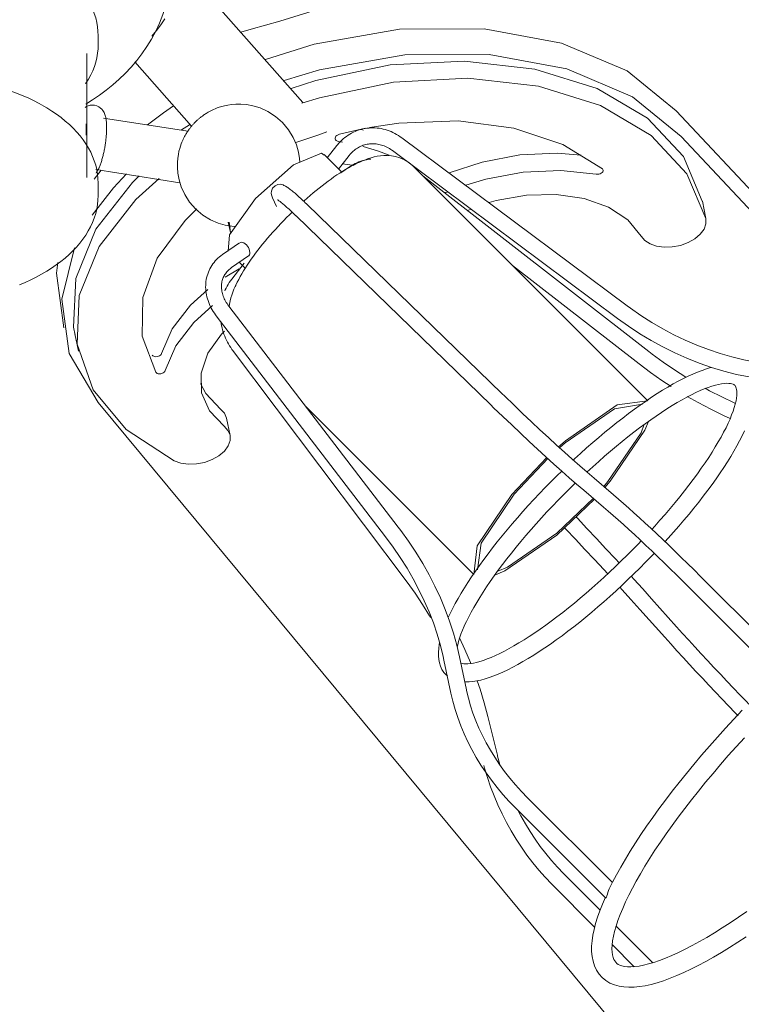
# Model space of a CAD drawing. Header units: millimetres. Extents: x 5734 to 11786, y -2931 to 7544.
# Tile 4 of 41: x 8189 to 8316, y -2797 to -2623. Entities that reach past the tile are written whole.
import ezdxf

# ---------------------------------------------------------------- set-up
doc = ezdxf.new("R2010")
doc.units = ezdxf.units.MM
doc.layers.add('E-LITE-EQPM', color=7, linetype='Continuous', lineweight=20)

# ---------------------------------------------------------------- blocks, each defined once
blk = doc.blocks.new('33710-13 - 33710-13 ALOHA Brown ceiling fan with light-522279-00 Isometrico PDF')
at = {"layer": 'E-LITE-EQPM', "color": 251, "lineweight": 9, "true_color": 0x636466}
for p, q in [((2444.43, -2612.77), (2466.18, -2637.41)), ((2430.01, -2627.14), (2430.01, -2625.61)), ((2428.01, -2650.65), (2428.01, -2628.77)), ((2436.47, -2630.22), (2446.49, -2641.58)), ((2532.08, -2638.84), (2742.97, -2863.96)), ((2445.84, -2642.45), (2430.95, -2640.15)), ((2427.88, -2643.16), (2427.91, -2641.14)), ((2446.17, -2641.31), (2444.72, -2642.23)), ((2472.63, -2643.01), (2477.2, -2641.94)), ((2476.46, -2642.17), (2476.88, -2642.28)), ((2523.43, -2673.27), (2483.67, -2643.64)), ((2743.9, -2868.51), (2533.01, -2643.4)), ((2472.16, -2645), (2470.47, -2647.14)), ((2472.48, -2644.28), (2473.19, -2644.38)), ((2481.99, -2645.89), (2521.76, -2675.52)), ((2472.99, -2649.66), (2469.93, -2646.6)), ((2472.47, -2649.14), (2474.36, -2646.73)), ((2429.3, -2650.94), (2430.56, -2649.32)), ((2429.62, -2649.25), (2444.45, -2651.55)), ((2474.39, -2648.77), (2472.89, -2649.81)), ((2527.08, -2690.09), (2485.58, -2648.59)), ((2527.28, -2681.35), (2487.34, -2650.35)), ((2430.01, -2653.83), (2430.01, -2651.63)), ((2460.79, -2654.2), (2461.53, -2655.76)), ((2491.68, -2653.2), (2491.21, -2653.27)), ((2501.3, -2688.77), (2466.92, -2655.42)), ((2495.88, -2656.2), (2495.27, -2656.47)), ((2536.71, -2654.82), (2536.72, -2654.84)), ((2537.34, -2657.88), (2536.72, -2654.84)), ((2464.97, -2657.43), (2499.35, -2690.78)), ((2452.99, -2658.52), (2453.36, -2660.34)), ((2453.35, -2659.38), (2453.06, -2658.54)), ((2453.13, -2658.52), (2453.37, -2660.34)), ((2453.21, -2660.78), (2452.97, -2663.62)), ((2454.97, -2662.18), (2451.97, -2664.25)), ((2454.92, -2662.22), (2454.97, -2662.18)), ((2453.57, -2666.55), (2456.57, -2664.48)), ((2456.72, -2664.29), (2456.62, -2664.44)), ((2452.43, -2668.22), (2454.91, -2666.77)), ((2455.81, -2665.78), (2453.6, -2668.59)), ((2454.92, -2665.61), (2455.98, -2666.67)), ((2503.17, -2666.18), (2525.56, -2683.56)), ((2482.99, -2712.36), (2453.08, -2673.34)), ((2450.86, -2675.04), (2480.77, -2714.06)), ((2425.89, -2678.26), (2426.51, -2681.3)), ((2453.75, -2681.14), (2484.59, -2722.11)), ((2430.02, -2690.34), (2623.47, -2923.39)), ((2466.53, -2690.89), (2496.39, -2720.75)), ((2453.3, -2696.18), (2452.68, -2693.14)), ((2525.9, -2695.69), (2526.46, -2694.16)), ((2526.58, -2695.22), (2527.2, -2693.69)), ((2521.05, -2706.69), (2517.59, -2703.74)), ((2515.77, -2705.87), (2519.24, -2708.82)), ((2497.63, -2715.21), (2496.99, -2719.9)), ((2496.95, -2715.68), (2496.39, -2720.74)), ((2551.93, -2736.6), (2536.52, -2721.19)), ((2534.54, -2723.17), (2549.9, -2738.53)), ((2532.17, -2729.95), (2527.77, -2725.03)), ((2525.68, -2726.9), (2530.08, -2731.81)), ((2491.09, -2735.86), (2492.31, -2741.67)), ((2495.05, -2741.1), (2493.83, -2735.29)), ((2500.53, -2752.61), (2498.85, -2745.82)), ((2520.83, -2775.12), (2505.86, -2760.15)), ((2503.88, -2762.13), (2519.59, -2777.84)), ((2518.66, -2779.98), (2512.22, -2773.55)), ((2510.24, -2775.53), (2517.7, -2782.99)), ((2527.96, -2789.29), (2521.42, -2782.74)), ((2520.81, -2786.09), (2524.69, -2789.98))]:
    blk.add_line(p, q, dxfattribs=at)
for points in [[(2532, -2576.18, 0), (2530.57, -2578.43, 0), (2528.18, -2581.76, 0), (2525.59, -2585, 0), (2522.8, -2588.15, 0), (2519.83, -2591.21, 0), (2516.68, -2594.16, 0), (2513.35, -2597.02, 0), (2509.86, -2599.78, 0), (2506.2, -2602.43, 0), (2502.39, -2604.98, 0), (2498.43, -2607.43, 0), (2494.32, -2609.77, 0), (2490.08, -2612, 0), (2485.7, -2614.12, 0), (2481.2, -2616.14, 0), (2476.58, -2618.03, 0), (2471.85, -2619.82, 0), (2467.02, -2621.49, 0), (2462.08, -2623.04, 0), (2457.06, -2624.47, 0), (2455.19, -2624.95, 0)], [(2439.47, -2625.7, 0), (2440.32, -2624.7, 0), (2441.1, -2623.69, 0), (2441.81, -2622.65, 0)], [(2430.01, -2625.61, 0), (2429.98, -2624.82, 0), (2429.9, -2624.03, 0), (2429.77, -2623.25, 0), (2429.58, -2622.47, 0), (2429.33, -2621.69, 0), (2429.04, -2620.93, 0), (2428.69, -2620.18, 0), (2428.3, -2619.44, 0), (2427.85, -2618.71, 0), (2427.36, -2618, 0), (2426.82, -2617.3, 0), (2426.23, -2616.62, 0), (2425.6, -2615.96, 0), (2424.93, -2615.31, 0), (2424.22, -2614.68, 0), (2423.47, -2614.07, 0), (2422.67, -2613.48, 0), (2421.84, -2612.91, 0), (2420.97, -2612.37, 0), (2420.41, -2612.03, 0)], [(2442.8, -2613.87, 0), (2442.74, -2615.52, 0), (2442.57, -2617.15, 0), (2442.29, -2618.76, 0), (2441.91, -2620.34, 0), (2441.42, -2621.88, 0), (2440.84, -2623.37, 0), (2440.18, -2624.81, 0), (2439.44, -2626.19, 0), (2438.63, -2627.52, 0), (2437.75, -2628.79, 0), (2436.81, -2630, 0), (2435.83, -2631.15, 0), (2434.79, -2632.25, 0), (2433.71, -2633.29, 0), (2432.59, -2634.28, 0), (2431.43, -2635.21, 0), (2430.23, -2636.1, 0), (2429.01, -2636.94, 0), (2427.85, -2637.68, 0)], [(2459.54, -2629.81, 0), (2468.18, -2627.08, 0), (2483.26, -2624.43, 0), (2498.16, -2624.37, 0), (2511.86, -2626.89, 0), (2523.43, -2631.83, 0), (2532.08, -2638.84, 0)], [(2430.01, -2627.14, 0), (2429.99, -2627.92, 0), (2429.9, -2628.7, 0), (2429.77, -2629.48, 0), (2429.58, -2630.26, 0), (2429.34, -2631.02, 0), (2429.04, -2631.78, 0), (2428.7, -2632.53, 0), (2428.31, -2633.26, 0), (2427.86, -2633.99, 0), (2427.77, -2634.12, 0)], [(2533.01, -2643.4, 0), (2524.36, -2636.38, 0), (2512.79, -2631.45, 0), (2499.09, -2628.92, 0), (2484.19, -2628.99, 0), (2469.11, -2631.63, 0), (2462.84, -2633.52, 0)], [(2464.1, -2634.94, 0), (2468.47, -2633.53, 0), (2481.56, -2630.77, 0), (2494.7, -2630.07, 0), (2507.14, -2631.48, 0), (2518.13, -2634.91, 0), (2527.05, -2640.16, 0), (2533.37, -2646.93, 0), (2536.71, -2654.82, 0)], [(2537.33, -2657.85, 0), (2533.99, -2649.97, 0), (2527.67, -2643.2, 0), (2518.75, -2637.95, 0), (2507.76, -2634.51, 0), (2495.32, -2633.11, 0), (2482.18, -2633.8, 0), (2469.09, -2636.56, 0), (2466, -2637.53, 0)], [(2409.77, -2633.96, 0), (2409.98, -2634.01, 0), (2411.14, -2634.3, 0), (2412.28, -2634.62, 0), (2413.4, -2634.96, 0), (2414.49, -2635.33, 0), (2415.56, -2635.72, 0), (2416.6, -2636.15, 0), (2417.62, -2636.59, 0), (2418.6, -2637.06, 0), (2419.56, -2637.55, 0), (2420.39, -2638.02, 0)], [(2430.01, -2651.63, 0), (2429.98, -2650.83, 0), (2429.9, -2650.04, 0), (2429.77, -2649.25, 0), (2429.57, -2648.47, 0), (2429.33, -2647.7, 0), (2429.03, -2646.93, 0), (2428.69, -2646.18, 0), (2428.29, -2645.44, 0), (2427.84, -2644.71, 0), (2427.35, -2643.99, 0), (2426.81, -2643.3, 0), (2426.22, -2642.61, 0), (2425.59, -2641.95, 0), (2424.92, -2641.3, 0), (2424.21, -2640.67, 0), (2423.45, -2640.06, 0), (2422.66, -2639.47, 0), (2421.83, -2638.9, 0), (2420.96, -2638.35, 0), (2420.39, -2638.02, 0)], [(2427.7, -2638.25, 0), (2427.94, -2638.11, 0), (2428.23, -2637.98, 0), (2428.58, -2637.89, 0), (2428.97, -2637.85, 0), (2429.39, -2637.89, 0), (2429.78, -2638, 0), (2430.13, -2638.17, 0), (2430.41, -2638.37, 0), (2430.64, -2638.58, 0), (2430.81, -2638.79, 0), (2430.94, -2638.99, 0), (2431.05, -2639.17, 0), (2431.13, -2639.35, 0), (2431.2, -2639.52, 0), (2431.25, -2639.68, 0), (2431.3, -2639.84, 0), (2431.34, -2640, 0), (2431.37, -2640.15, 0), (2431.4, -2640.31, 0), (2431.42, -2640.46, 0), (2431.44, -2640.62, 0), (2431.46, -2640.78, 0), (2431.48, -2640.94, 0), (2431.49, -2641.1, 0), (2431.5, -2641.26, 0), (2431.5, -2641.43, 0), (2431.51, -2641.6, 0), (2431.51, -2641.78, 0), (2431.51, -2641.95, 0), (2431.51, -2642.13, 0), (2431.5, -2642.31, 0), (2431.49, -2642.5, 0), (2431.49, -2642.68, 0), (2431.47, -2642.87, 0), (2431.46, -2643.06, 0), (2431.45, -2643.25, 0), (2431.43, -2643.45, 0), (2431.41, -2643.64, 0), (2431.39, -2643.84, 0), (2431.37, -2644.03, 0), (2431.34, -2644.23, 0), (2431.32, -2644.43, 0), (2431.29, -2644.63, 0), (2431.26, -2644.83, 0), (2431.23, -2645.03, 0), (2431.2, -2645.22, 0), (2431.16, -2645.42, 0), (2431.12, -2645.62, 0), (2431.09, -2645.81, 0), (2431.05, -2646.01, 0), (2431.01, -2646.2, 0), (2430.96, -2646.39, 0), (2430.92, -2646.58, 0), (2430.88, -2646.76, 0), (2430.83, -2646.95, 0), (2430.78, -2647.13, 0), (2430.73, -2647.3, 0), (2430.68, -2647.48, 0), (2430.63, -2647.65, 0), (2430.58, -2647.82, 0), (2430.53, -2647.99, 0), (2430.47, -2648.15, 0), (2430.42, -2648.31, 0), (2430.36, -2648.46, 0), (2430.3, -2648.61, 0), (2430.24, -2648.76, 0), (2430.17, -2648.91, 0), (2430.13, -2649, 0)], [(2438.75, -2641.32, 0), (2441.52, -2639.23, 0), (2443.31, -2638, 0)], [(2465.61, -2647.94, 0), (2465.57, -2647.27, 0), (2465.38, -2646.14, 0), (2465.02, -2644.89, 0), (2464.44, -2643.55, 0), (2463.62, -2642.2, 0), (2462.56, -2640.93, 0), (2461.31, -2639.84, 0), (2459.96, -2638.98, 0), (2458.62, -2638.36, 0), (2457.35, -2637.98, 0), (2456.2, -2637.76, 0), (2455.19, -2637.68, 0), (2454.31, -2637.69, 0), (2453.55, -2637.75, 0), (2452.89, -2637.85, 0), (2452.32, -2637.97, 0), (2451.83, -2638.09, 0), (2451.4, -2638.23, 0), (2451.02, -2638.36, 0), (2450.69, -2638.49, 0), (2450.39, -2638.62, 0), (2450.12, -2638.75, 0), (2449.88, -2638.87, 0), (2449.66, -2638.98, 0), (2449.46, -2639.09, 0), (2449.27, -2639.2, 0), (2449.1, -2639.31, 0), (2448.95, -2639.41, 0), (2448.8, -2639.5, 0), (2448.66, -2639.6, 0), (2448.53, -2639.69, 0), (2448.41, -2639.78, 0), (2448.29, -2639.86, 0), (2448.18, -2639.95, 0), (2448.08, -2640.03, 0), (2447.98, -2640.11, 0), (2447.88, -2640.19, 0), (2447.78, -2640.27, 0), (2447.69, -2640.35, 0), (2447.6, -2640.43, 0), (2447.52, -2640.51, 0), (2447.43, -2640.58, 0), (2447.35, -2640.66, 0), (2447.27, -2640.74, 0), (2447.19, -2640.82, 0), (2447.11, -2640.9, 0), (2447.03, -2640.98, 0), (2446.96, -2641.06, 0), (2446.88, -2641.14, 0), (2446.8, -2641.23, 0), (2446.72, -2641.31, 0), (2446.64, -2641.4, 0), (2446.56, -2641.49, 0), (2446.49, -2641.59, 0), (2446.4, -2641.69, 0), (2446.32, -2641.79, 0), (2446.24, -2641.9, 0), (2446.15, -2642.01, 0), (2446.07, -2642.13, 0), (2445.98, -2642.25, 0), (2445.89, -2642.38, 0), (2445.79, -2642.52, 0), (2445.69, -2642.67, 0), (2445.59, -2642.84, 0), (2445.49, -2643.01, 0), (2445.38, -2643.2, 0), (2445.27, -2643.41, 0), (2445.15, -2643.63, 0), (2445.03, -2643.88, 0), (2445, -2643.94, 0)], [(2477.94, -2641.8, 0), (2483.12, -2641.02, 0), (2493.57, -2640.66, 0), (2503.41, -2641.94, 0), (2512.07, -2644.81, 0), (2519.06, -2649.09, 0)], [(2483.67, -2643.64, 0), (2483.36, -2643.43, 0), (2483.05, -2643.22, 0), (2482.73, -2643.03, 0), (2482.41, -2642.85, 0), (2482.08, -2642.69, 0), (2481.74, -2642.54, 0), (2481.4, -2642.4, 0), (2481.06, -2642.28, 0), (2480.71, -2642.18, 0), (2480.36, -2642.09, 0), (2480, -2642.01, 0), (2479.65, -2641.95, 0), (2479.29, -2641.91, 0), (2478.93, -2641.88, 0), (2478.57, -2641.87, 0), (2478.21, -2641.88, 0), (2477.85, -2641.9, 0), (2477.49, -2641.93, 0), (2477.14, -2641.99, 0), (2476.78, -2642.06, 0), (2476.44, -2642.14, 0), (2476.09, -2642.24, 0), (2475.75, -2642.36, 0), (2475.42, -2642.49, 0), (2475.09, -2642.64, 0), (2474.77, -2642.8, 0), (2474.46, -2642.98, 0), (2474.15, -2643.17, 0), (2473.85, -2643.37, 0), (2473.56, -2643.59, 0), (2473.29, -2643.82, 0), (2473.02, -2644.06, 0), (2472.76, -2644.32, 0), (2472.51, -2644.58, 0), (2472.27, -2644.86, 0), (2472.16, -2645, 0)], [(2454.27, -2659.3, 0), (2453.59, -2659.25, 0), (2452.46, -2659.06, 0), (2451.21, -2658.7, 0), (2449.87, -2658.12, 0), (2448.52, -2657.3, 0), (2447.25, -2656.24, 0), (2446.16, -2654.99, 0), (2445.3, -2653.64, 0), (2444.68, -2652.3, 0), (2444.29, -2651.03, 0), (2444.08, -2649.88, 0), (2444, -2648.87, 0), (2444.01, -2647.99, 0), (2444.07, -2647.23, 0), (2444.17, -2646.57, 0), (2444.28, -2646, 0), (2444.41, -2645.51, 0), (2444.55, -2645.08, 0), (2444.68, -2644.7, 0), (2444.81, -2644.37, 0), (2444.94, -2644.07, 0), (2445, -2643.94, 0)], [(2464.92, -2644.48, 0), (2467.05, -2643.77, 0), (2469, -2643.1, 0), (2470.42, -2642.59, 0)], [(2472.48, -2644.28, 0), (2472.26, -2644.23, 0), (2472.07, -2644.13, 0), (2471.94, -2644.01, 0), (2471.86, -2643.86, 0), (2471.85, -2643.69, 0), (2471.9, -2643.53, 0), (2472.01, -2643.36, 0), (2472.18, -2643.22, 0), (2472.39, -2643.1, 0), (2472.63, -2643.01, 0)], [(2474.36, -2646.73, 0), (2474.52, -2646.54, 0), (2474.68, -2646.35, 0), (2474.85, -2646.18, 0), (2475.03, -2646.01, 0), (2475.21, -2645.86, 0), (2475.4, -2645.71, 0), (2475.59, -2645.57, 0), (2475.79, -2645.44, 0), (2475.99, -2645.32, 0), (2476.19, -2645.22, 0), (2476.4, -2645.12, 0), (2476.62, -2645.03, 0), (2476.83, -2644.95, 0), (2477.05, -2644.88, 0), (2477.28, -2644.82, 0), (2477.5, -2644.77, 0), (2477.73, -2644.73, 0), (2477.96, -2644.7, 0), (2478.19, -2644.68, 0), (2478.43, -2644.67, 0), (2478.66, -2644.67, 0), (2478.9, -2644.69, 0), (2479.13, -2644.71, 0), (2479.37, -2644.74, 0), (2479.61, -2644.79, 0), (2479.84, -2644.84, 0), (2480.08, -2644.91, 0), (2480.31, -2644.99, 0), (2480.55, -2645.07, 0), (2480.78, -2645.17, 0), (2481.01, -2645.28, 0), (2481.23, -2645.4, 0), (2481.46, -2645.53, 0), (2481.68, -2645.67, 0), (2481.89, -2645.81, 0), (2481.99, -2645.89, 0)], [(2476.83, -2645.14, 0), (2479.55, -2645.97, 0), (2481.41, -2646.7, 0)], [(2469.95, -2646.67, 0), (2469.43, -2646.35, 0), (2464.53, -2648.4, 0), (2457.81, -2654.37, 0), (2453.21, -2660.78, 0)], [(2485.58, -2648.59, 0), (2484.87, -2647.98, 0), (2484.09, -2647.49, 0), (2483.31, -2647.14, 0), (2482.54, -2646.92, 0), (2481.81, -2646.79, 0), (2481.12, -2646.74, 0), (2480.48, -2646.74, 0), (2479.87, -2646.8, 0), (2479.3, -2646.89, 0), (2478.75, -2647, 0), (2478.22, -2647.14, 0), (2477.71, -2647.31, 0), (2477.2, -2647.49, 0), (2476.7, -2647.69, 0), (2476.2, -2647.9, 0), (2475.71, -2648.13, 0), (2475.21, -2648.38, 0), (2474.71, -2648.65, 0), (2474.21, -2648.92, 0), (2473.71, -2649.22, 0), (2473.2, -2649.53, 0), (2472.69, -2649.85, 0), (2472.18, -2650.19, 0), (2471.66, -2650.54, 0), (2471.14, -2650.91, 0), (2470.62, -2651.29, 0), (2470.09, -2651.68, 0), (2469.57, -2652.08, 0), (2469.04, -2652.5, 0), (2468.51, -2652.93, 0), (2467.98, -2653.37, 0), (2467.45, -2653.82, 0), (2466.92, -2654.27, 0), (2466.39, -2654.74, 0), (2466.3, -2654.82, 0)], [(2478.14, -2647.37, 0), (2477.79, -2647.42, 0), (2477.43, -2647.49, 0), (2477.08, -2647.57, 0), (2476.74, -2647.66, 0), (2476.4, -2647.77, 0), (2476.07, -2647.89, 0), (2475.75, -2648.02, 0), (2475.43, -2648.16, 0), (2475.12, -2648.32, 0), (2474.82, -2648.49, 0), (2474.53, -2648.67, 0), (2474.39, -2648.77, 0)], [(2491.98, -2649.83, 0), (2497.84, -2647.9, 0), (2504.46, -2646.66, 0), (2511.08, -2646.36, 0), (2515.34, -2646.68, 0)], [(2429.63, -2649.86, 0), (2429.73, -2649.72, 0), (2429.82, -2649.58, 0), (2429.9, -2649.45, 0), (2429.98, -2649.31, 0), (2430.05, -2649.17, 0), (2430.12, -2649.03, 0), (2430.13, -2649, 0)], [(2473.16, -2648.23, 0), (2474.44, -2648.38, 0), (2475.18, -2648.52, 0)], [(2517.99, -2650.03, 0), (2511.7, -2649.39, 0), (2505.08, -2649.7, 0), (2498.46, -2650.94, 0), (2494.96, -2651.99, 0)], [(2519.06, -2649.09, 0), (2519.16, -2649.2, 0), (2519.21, -2649.34, 0), (2519.2, -2649.48, 0), (2519.13, -2649.63, 0), (2519.01, -2649.77, 0), (2518.85, -2649.88, 0), (2518.65, -2649.97, 0), (2518.43, -2650.03, 0), (2518.21, -2650.05, 0), (2517.99, -2650.03, 0)], [(2425.93, -2678.45, 0), (2425.68, -2677.05, 0), (2426.05, -2668.44, 0), (2429.57, -2659.75, 0), (2436.05, -2651.51, 0), (2437.25, -2650.34, 0)], [(2440.79, -2650.83, 0), (2436.67, -2654.54, 0), (2430.19, -2662.79, 0), (2426.67, -2671.47, 0), (2426.3, -2680.08, 0), (2429.11, -2688.12, 0), (2434.93, -2695.11, 0), (2443.43, -2700.65, 0)], [(2435.04, -2649.97, 0), (2432.69, -2652.46, 0), (2428.96, -2657.31, 0)], [(2460.79, -2654.2, 0), (2460.72, -2654.06, 0), (2460.66, -2653.89, 0), (2460.61, -2653.69, 0), (2460.57, -2653.42, 0), (2460.6, -2653.04, 0), (2460.79, -2652.54, 0), (2461.25, -2652.08, 0), (2461.77, -2651.87, 0), (2462.17, -2651.84, 0), (2462.45, -2651.89, 0), (2462.66, -2651.95, 0), (2462.83, -2652.02, 0), (2462.97, -2652.09, 0), (2463.11, -2652.17, 0), (2463.38, -2652.34, 0), (2463.51, -2652.43, 0), (2463.65, -2652.53, 0), (2463.8, -2652.64, 0), (2463.95, -2652.75, 0), (2464.1, -2652.87, 0), (2464.26, -2653, 0), (2464.43, -2653.14, 0), (2464.6, -2653.28, 0), (2464.78, -2653.43, 0), (2464.96, -2653.59, 0), (2465.15, -2653.76, 0), (2465.34, -2653.93, 0), (2465.54, -2654.11, 0), (2465.74, -2654.3, 0), (2465.95, -2654.49, 0), (2466.16, -2654.69, 0), (2466.37, -2654.89, 0), (2466.59, -2655.1, 0), (2466.82, -2655.31, 0), (2466.92, -2655.42, 0)], [(2430.01, -2653.83, 0), (2429.98, -2654.63, 0), (2429.9, -2655.43, 0), (2429.76, -2656.23, 0), (2429.57, -2657.02, 0), (2429.32, -2657.8, 0), (2429.02, -2658.58, 0), (2428.67, -2659.34, 0), (2428.27, -2660.08, 0), (2427.82, -2660.82, 0), (2427.33, -2661.54, 0), (2426.78, -2662.24, 0), (2426.19, -2662.93, 0), (2425.56, -2663.59, 0), (2424.89, -2664.24, 0), (2424.17, -2664.88, 0), (2423.41, -2665.49, 0), (2422.62, -2666.08, 0), (2421.79, -2666.65, 0), (2420.92, -2667.2, 0), (2420.02, -2667.72, 0), (2419.08, -2668.23, 0), (2418.11, -2668.71, 0), (2417.11, -2669.17, 0), (2416.09, -2669.6, 0)], [(2461.66, -2654.57, 0), (2461.68, -2654.57, 0), (2461.72, -2654.6, 0), (2461.78, -2654.63, 0), (2461.85, -2654.68, 0), (2461.94, -2654.74, 0), (2462.04, -2654.82, 0), (2462.15, -2654.9, 0), (2462.27, -2655, 0), (2462.4, -2655.1, 0), (2462.54, -2655.21, 0), (2462.69, -2655.34, 0), (2462.84, -2655.47, 0), (2463.01, -2655.61, 0), (2463.18, -2655.76, 0), (2463.35, -2655.91, 0), (2463.53, -2656.07, 0), (2463.72, -2656.25, 0), (2463.91, -2656.42, 0), (2464.11, -2656.61, 0), (2464.32, -2656.8, 0), (2464.52, -2656.99, 0), (2464.73, -2657.2, 0), (2464.95, -2657.4, 0), (2464.97, -2657.43, 0)], [(2525.92, -2660.98, 0), (2523.59, -2658.14, 0), (2520.17, -2655.89, 0), (2515.86, -2654.35, 0), (2510.92, -2653.62, 0), (2505.64, -2653.75, 0), (2500.32, -2654.71, 0), (2499.05, -2655.07, 0)], [(2440.19, -2685.03, 0), (2437.78, -2678.66, 0), (2437.87, -2671.81, 0), (2440.44, -2664.87, 0), (2445.36, -2658.23, 0), (2447.46, -2656.16, 0)], [(2464.25, -2656.74, 0), (2463.79, -2657.2, 0), (2463.28, -2657.71, 0), (2462.78, -2658.22, 0), (2462.29, -2658.74, 0), (2461.8, -2659.26, 0), (2461.32, -2659.79, 0), (2460.84, -2660.31, 0), (2460.38, -2660.84, 0), (2459.93, -2661.37, 0), (2459.48, -2661.9, 0), (2459.05, -2662.43, 0), (2458.63, -2662.96, 0), (2458.22, -2663.49, 0), (2457.82, -2664.02, 0), (2457.43, -2664.54, 0), (2457.06, -2665.06, 0), (2456.7, -2665.58, 0), (2456.35, -2666.09, 0), (2456.02, -2666.61, 0), (2455.7, -2667.11, 0), (2455.4, -2667.62, 0), (2455.11, -2668.12, 0), (2454.84, -2668.62, 0), (2454.58, -2669.12, 0), (2454.34, -2669.62, 0), (2454.31, -2669.69, 0)], [(2537.33, -2657.85, 0), (2537.35, -2658.79, 0), (2537.02, -2659.74, 0), (2536.35, -2660.65, 0), (2535.39, -2661.47, 0), (2534.2, -2662.14, 0), (2532.85, -2662.63, 0), (2531.41, -2662.9, 0), (2529.98, -2662.95, 0), (2528.64, -2662.76, 0), (2527.48, -2662.35, 0), (2526.55, -2661.75, 0), (2525.92, -2660.98, 0)], [(2425.85, -2663.03, 0), (2423.59, -2672.1, 0), (2424.87, -2681.72, 0), (2430.02, -2690.34, 0)], [(2455.07, -2662.13, 0), (2455.26, -2662.08, 0), (2455.49, -2662.1, 0), (2455.72, -2662.18, 0), (2455.96, -2662.32, 0), (2456.18, -2662.51, 0)], [(2456.18, -2662.51, 0), (2456.38, -2662.75, 0), (2456.55, -2663.01, 0), (2456.68, -2663.29, 0), (2456.76, -2663.58, 0), (2456.79, -2663.85, 0), (2456.78, -2664.09, 0), (2456.72, -2664.29, 0)], [(2451.97, -2664.25, 0), (2451.7, -2664.45, 0), (2451.43, -2664.66, 0), (2451.17, -2664.89, 0), (2450.93, -2665.12, 0), (2450.7, -2665.37, 0), (2450.48, -2665.63, 0), (2450.28, -2665.89, 0), (2450.08, -2666.17, 0), (2449.91, -2666.46, 0), (2449.75, -2666.75, 0), (2449.6, -2667.05, 0), (2449.47, -2667.36, 0), (2449.35, -2667.68, 0), (2449.25, -2668, 0), (2449.17, -2668.33, 0), (2449.1, -2668.66, 0), (2449.05, -2668.99, 0), (2449.01, -2669.33, 0), (2449, -2669.67, 0), (2448.99, -2670.01, 0), (2449.01, -2670.35, 0), (2449.04, -2670.69, 0), (2449.08, -2671.03, 0), (2449.14, -2671.37, 0), (2449.22, -2671.71, 0), (2449.31, -2672.05, 0), (2449.42, -2672.38, 0), (2449.54, -2672.71, 0), (2449.67, -2673.04, 0), (2449.82, -2673.36, 0), (2449.98, -2673.68, 0), (2450.15, -2673.99, 0), (2450.34, -2674.3, 0), (2450.54, -2674.6, 0), (2450.75, -2674.9, 0), (2450.86, -2675.04, 0)], [(2423.95, -2677.17, 0), (2422.66, -2667.55, 0), (2422.87, -2665.65, 0)], [(2453.08, -2673.34, 0), (2452.92, -2673.12, 0), (2452.78, -2672.91, 0), (2452.64, -2672.69, 0), (2452.51, -2672.47, 0), (2452.39, -2672.25, 0), (2452.29, -2672.03, 0), (2452.19, -2671.81, 0), (2452.11, -2671.58, 0), (2452.03, -2671.36, 0), (2451.97, -2671.14, 0), (2451.91, -2670.92, 0), (2451.87, -2670.7, 0), (2451.83, -2670.49, 0), (2451.81, -2670.27, 0), (2451.8, -2670.06, 0), (2451.79, -2669.85, 0), (2451.8, -2669.64, 0), (2451.82, -2669.44, 0), (2451.84, -2669.24, 0), (2451.88, -2669.05, 0), (2451.92, -2668.85, 0), (2451.97, -2668.67, 0), (2452.04, -2668.48, 0), (2452.11, -2668.3, 0), (2452.19, -2668.12, 0), (2452.28, -2667.95, 0), (2452.38, -2667.78, 0), (2452.48, -2667.62, 0), (2452.6, -2667.46, 0), (2452.73, -2667.31, 0), (2452.86, -2667.16, 0), (2453, -2667.01, 0), (2453.15, -2666.87, 0), (2453.31, -2666.74, 0), (2453.48, -2666.61, 0), (2453.57, -2666.55, 0)], [(2453.6, -2668.59, 0), (2453.37, -2668.88, 0), (2453.17, -2669.19, 0), (2452.97, -2669.5, 0), (2452.78, -2669.82, 0), (2452.61, -2670.15, 0), (2452.45, -2670.48, 0), (2452.37, -2670.67, 0)], [(2453.14, -2673.41, 0), (2453.21, -2672.98, 0), (2453.32, -2672.43, 0), (2453.46, -2671.91, 0), (2453.62, -2671.39, 0), (2453.81, -2670.88, 0), (2454, -2670.38, 0), (2454.22, -2669.88, 0), (2454.31, -2669.69, 0)], [(2441.22, -2681.71, 0), (2443.09, -2677.34, 0), (2446.3, -2673.17, 0), (2449.36, -2670.39, 0)], [(2441.84, -2684.74, 0), (2443.71, -2680.38, 0), (2446.92, -2676.21, 0), (2450.23, -2673.23, 0)], [(2546.16, -2683.23, 0), (2544.04, -2682.82, 0), (2541.94, -2682.31, 0), (2539.85, -2681.71, 0), (2537.78, -2681.01, 0), (2535.73, -2680.23, 0), (2533.7, -2679.36, 0), (2531.7, -2678.4, 0), (2529.72, -2677.35, 0), (2527.78, -2676.21, 0), (2525.88, -2675, 0), (2524.01, -2673.7, 0), (2523.43, -2673.27, 0)], [(2451.69, -2676.12, 0), (2451.73, -2676.42, 0), (2451.81, -2676.8, 0), (2451.89, -2677.18, 0), (2451.99, -2677.55, 0), (2452.1, -2677.92, 0), (2452.22, -2678.29, 0), (2452.36, -2678.65, 0), (2452.5, -2679, 0), (2452.66, -2679.35, 0), (2452.84, -2679.69, 0), (2453.02, -2680.03, 0), (2453.22, -2680.36, 0), (2453.42, -2680.68, 0), (2453.64, -2680.99, 0), (2453.75, -2681.14, 0)], [(2521.76, -2675.52, 0), (2523.7, -2676.9, 0), (2525.68, -2678.21, 0), (2527.71, -2679.43, 0), (2529.77, -2680.56, 0), (2531.87, -2681.6, 0), (2533.99, -2682.54, 0), (2536.15, -2683.4, 0), (2538.33, -2684.16, 0), (2540.52, -2684.82, 0), (2542.74, -2685.39, 0), (2544.97, -2685.86, 0), (2545.68, -2685.99, 0)], [(2452.24, -2694.56, 0), (2449.66, -2691.83, 0), (2448.28, -2688.65, 0), (2448.18, -2685.2, 0), (2449.37, -2681.68, 0), (2451.78, -2678.29, 0), (2452.3, -2677.74, 0)], [(2439.57, -2682, 0), (2439.67, -2682.12, 0), (2439.82, -2682.2, 0), (2440.01, -2682.26, 0), (2440.22, -2682.28, 0), (2440.45, -2682.26, 0), (2440.66, -2682.2, 0), (2440.86, -2682.11, 0), (2441.03, -2681.99, 0), (2441.15, -2681.86, 0), (2441.22, -2681.71, 0)], [(2533.81, -2685.87, 0), (2531.78, -2684.58, 0), (2529.81, -2683.22, 0), (2527.88, -2681.81, 0), (2527.28, -2681.35, 0)], [(2538.36, -2684.17, 0), (2538.19, -2684.21, 0), (2537.44, -2684.43, 0), (2536.67, -2684.69, 0), (2535.88, -2685, 0), (2535.07, -2685.34, 0), (2534.23, -2685.72, 0), (2533.37, -2686.14, 0), (2532.48, -2686.6, 0), (2531.58, -2687.09, 0), (2530.65, -2687.63, 0), (2529.71, -2688.19, 0), (2528.74, -2688.8, 0), (2527.76, -2689.43, 0), (2526.77, -2690.1, 0), (2525.76, -2690.81, 0), (2524.74, -2691.54, 0), (2523.7, -2692.3, 0), (2522.66, -2693.1, 0), (2521.61, -2693.91, 0), (2520.55, -2694.76, 0), (2519.49, -2695.63, 0), (2518.42, -2696.53, 0), (2517.36, -2697.44, 0), (2516.29, -2698.38, 0), (2515.22, -2699.34, 0), (2514.16, -2700.31, 0), (2513.91, -2700.54, 0)], [(2525.56, -2683.56, 0), (2527.55, -2685.04, 0), (2529.58, -2686.47, 0), (2531.19, -2687.52, 0)], [(2440.19, -2685.03, 0), (2440.29, -2685.15, 0), (2440.44, -2685.24, 0), (2440.63, -2685.29, 0), (2440.84, -2685.31, 0), (2441.07, -2685.29, 0), (2441.28, -2685.23, 0), (2441.48, -2685.14, 0), (2441.65, -2685.03, 0), (2441.77, -2684.89, 0), (2441.84, -2684.74, 0)], [(2448.08, -2686.98, 0), (2449.04, -2688.8, 0), (2451.62, -2691.53, 0)], [(2541.27, -2694.04, 0), (2541.61, -2693.29, 0), (2541.9, -2692.57, 0), (2542.16, -2691.89, 0), (2542.37, -2691.25, 0), (2542.54, -2690.65, 0), (2542.67, -2690.09, 0), (2542.76, -2689.58, 0), (2542.82, -2689.11, 0), (2542.83, -2688.7, 0), (2542.82, -2688.35, 0), (2542.78, -2688.05, 0), (2542.72, -2687.81, 0), (2542.65, -2687.63, 0), (2542.58, -2687.49, 0), (2542.5, -2687.38, 0), (2542.4, -2687.29, 0), (2542.29, -2687.21, 0), (2542.14, -2687.14, 0), (2541.94, -2687.07, 0), (2541.69, -2687.01, 0), (2541.38, -2686.98, 0), (2541.01, -2686.97, 0), (2540.59, -2687, 0), (2540.12, -2687.06, 0), (2539.59, -2687.16, 0), (2539.02, -2687.3, 0), (2538.41, -2687.48, 0), (2537.76, -2687.7, 0), (2537.07, -2687.97, 0), (2536.35, -2688.27, 0), (2535.59, -2688.62, 0), (2534.8, -2689, 0), (2533.99, -2689.42, 0), (2533.14, -2689.89, 0), (2532.27, -2690.39, 0), (2531.38, -2690.92, 0), (2530.47, -2691.5, 0), (2529.53, -2692.1, 0), (2528.58, -2692.75, 0), (2527.61, -2693.42, 0), (2526.62, -2694.13, 0), (2525.62, -2694.86, 0), (2524.61, -2695.63, 0), (2523.59, -2696.43, 0), (2522.57, -2697.25, 0), (2521.53, -2698.09, 0), (2520.49, -2698.97, 0), (2519.45, -2699.86, 0), (2518.41, -2700.77, 0), (2517.37, -2701.71, 0), (2516.33, -2702.66, 0)], [(2517.59, -2703.74, 0), (2516.35, -2702.68, 0), (2515.07, -2701.56, 0), (2513.74, -2700.39, 0), (2512.37, -2699.16, 0), (2510.96, -2697.88, 0), (2509.52, -2696.56, 0), (2508.04, -2695.18, 0), (2506.52, -2693.76, 0), (2504.98, -2692.3, 0), (2503.41, -2690.8, 0), (2501.81, -2689.26, 0), (2501.3, -2688.77, 0)], [(2534.06, -2689.29, 0), (2535.98, -2690.37, 0), (2538.2, -2691.54, 0), (2540.45, -2692.64, 0), (2541.65, -2693.17, 0)], [(2542.59, -2690.53, 0), (2542.33, -2690.42, 0), (2540.15, -2689.38, 0), (2538, -2688.28, 0), (2537.24, -2687.86, 0)], [(2515.77, -2705.87, 0), (2514.52, -2704.8, 0), (2513.22, -2703.66, 0), (2511.88, -2702.48, 0), (2510.5, -2701.24, 0), (2509.08, -2699.95, 0), (2507.62, -2698.61, 0), (2506.13, -2697.23, 0), (2504.6, -2695.8, 0), (2503.05, -2694.33, 0), (2501.47, -2692.82, 0), (2499.86, -2691.28, 0), (2499.35, -2690.78, 0)], [(2527.05, -2690.06, 0), (2521.68, -2690.78, 0), (2512.53, -2697.11, 0), (2511.29, -2698.18, 0)], [(2526.15, -2690.63, 0), (2521.23, -2691.46, 0), (2512.49, -2697.49, 0), (2511.53, -2698.33, 0)], [(2451.62, -2691.53, 0), (2452.31, -2692.26, 0), (2452.68, -2693.12, 0), (2452.68, -2693.14, 0)], [(2443.43, -2700.65, 0), (2444.6, -2701.06, 0), (2445.94, -2701.25, 0), (2447.37, -2701.2, 0), (2448.81, -2700.93, 0), (2450.16, -2700.44, 0), (2451.35, -2699.77, 0), (2452.31, -2698.95, 0), (2452.98, -2698.04, 0), (2453.31, -2697.09, 0), (2453.3, -2696.16, 0), (2452.93, -2695.3, 0), (2452.24, -2694.56, 0)], [(2541.27, -2694.04, 0), (2540.9, -2694.82, 0), (2540.48, -2695.63, 0), (2540.03, -2696.47, 0), (2539.54, -2697.33, 0), (2539.01, -2698.22, 0), (2538.44, -2699.13, 0), (2537.84, -2700.06, 0), (2537.21, -2701.01, 0), (2536.54, -2701.98, 0), (2535.84, -2702.96, 0), (2535.11, -2703.96, 0), (2534.35, -2704.96, 0), (2533.56, -2705.98, 0), (2532.75, -2707.01, 0), (2531.9, -2708.04, 0), (2531.04, -2709.08, 0), (2530.15, -2710.12, 0), (2529.24, -2711.16, 0), (2528.31, -2712.2, 0), (2527.8, -2712.76, 0)], [(2519.33, -2705.18, 0), (2520.05, -2704.33, 0), (2525.9, -2695.69, 0)], [(2519.5, -2705.39, 0), (2520.45, -2704.28, 0), (2526.58, -2695.22, 0)], [(2544.17, -2695.39, 0), (2543.76, -2696.24, 0), (2543.31, -2697.12, 0), (2542.83, -2698.02, 0), (2542.3, -2698.94, 0), (2541.74, -2699.88, 0), (2541.15, -2700.84, 0), (2540.52, -2701.82, 0), (2539.85, -2702.81, 0), (2539.16, -2703.82, 0), (2538.43, -2704.84, 0), (2537.68, -2705.87, 0), (2536.89, -2706.91, 0), (2536.08, -2707.96, 0), (2535.24, -2709.01, 0), (2534.37, -2710.07, 0), (2533.48, -2711.14, 0), (2532.57, -2712.21, 0), (2531.64, -2713.28, 0), (2530.69, -2714.34, 0), (2530.11, -2714.98, 0)], [(2509.23, -2700.09, 0), (2503.08, -2706.61, 0), (2496.95, -2715.68, 0)], [(2509.43, -2700.28, 0), (2503.48, -2706.56, 0), (2497.63, -2715.21, 0)], [(2511.88, -2702.48, 0), (2511, -2703.33, 0), (2509.97, -2704.36, 0), (2508.95, -2705.4, 0), (2507.94, -2706.45, 0), (2506.94, -2707.51, 0), (2505.96, -2708.57, 0), (2505, -2709.63, 0), (2504.05, -2710.7, 0), (2503.13, -2711.77, 0), (2502.23, -2712.84, 0), (2501.35, -2713.9, 0), (2500.5, -2714.96, 0), (2499.67, -2716.01, 0), (2498.87, -2717.06, 0), (2498.1, -2718.1, 0), (2497.35, -2719.12, 0), (2496.64, -2720.13, 0), (2495.96, -2721.13, 0), (2495.31, -2722.12, 0), (2494.7, -2723.09, 0), (2494.12, -2724.04, 0), (2493.58, -2724.97, 0), (2493.07, -2725.88, 0), (2492.6, -2726.77, 0), (2492.17, -2727.64, 0), (2491.95, -2728.1, 0)], [(2514.27, -2704.61, 0), (2513.25, -2705.61, 0), (2512.24, -2706.61, 0), (2511.24, -2707.63, 0), (2510.25, -2708.66, 0), (2509.28, -2709.69, 0), (2508.32, -2710.73, 0), (2507.38, -2711.77, 0), (2506.46, -2712.81, 0), (2505.56, -2713.85, 0), (2504.68, -2714.89, 0), (2503.83, -2715.92, 0), (2503, -2716.95, 0), (2502.2, -2717.98, 0), (2501.42, -2718.99, 0), (2500.67, -2719.99, 0), (2499.96, -2720.98, 0), (2499.27, -2721.95, 0), (2498.62, -2722.91, 0), (2498, -2723.86, 0), (2497.42, -2724.78, 0), (2496.87, -2725.68, 0), (2496.36, -2726.55, 0), (2495.88, -2727.41, 0), (2495.45, -2728.23, 0), (2495.05, -2729.03, 0), (2494.85, -2729.45, 0)], [(2521.05, -2706.69, 0), (2521.91, -2707.42, 0), (2522.79, -2708.19, 0), (2523.71, -2709, 0), (2524.65, -2709.85, 0), (2525.62, -2710.73, 0), (2526.61, -2711.64, 0), (2527.63, -2712.58, 0), (2528.66, -2713.55, 0), (2529.72, -2714.55, 0), (2530.8, -2715.58, 0), (2531.89, -2716.63, 0), (2533, -2717.71, 0), (2534.12, -2718.81, 0), (2535.26, -2719.93, 0), (2536.4, -2721.07, 0), (2536.52, -2721.19, 0)], [(2500.06, -2720.86, 0), (2501.85, -2720.11, 0), (2511.01, -2713.79, 0), (2517.67, -2707.42, 0)], [(2500.62, -2720.12, 0), (2502.31, -2719.44, 0), (2511.04, -2713.41, 0), (2517.47, -2707.23, 0)], [(2519.24, -2708.82, 0), (2520.08, -2709.54, 0), (2520.95, -2710.3, 0), (2521.85, -2711.09, 0), (2522.77, -2711.93, 0), (2523.73, -2712.79, 0), (2524.71, -2713.69, 0), (2525.72, -2714.63, 0), (2526.75, -2715.59, 0), (2527.79, -2716.58, 0), (2528.86, -2717.6, 0), (2529.95, -2718.65, 0), (2531.05, -2719.72, 0), (2532.16, -2720.81, 0), (2533.29, -2721.92, 0), (2534.42, -2723.05, 0), (2534.54, -2723.17, 0)], [(2522.03, -2718.7, 0), (2521.36, -2717.97, 0), (2519.7, -2716.19, 0), (2518.03, -2714.39, 0), (2516.34, -2712.6, 0), (2514.65, -2710.81, 0), (2514.45, -2710.6, 0)], [(2543.78, -2744.7, 0), (2542.29, -2746.28, 0), (2540.82, -2747.87, 0), (2539.38, -2749.46, 0), (2537.97, -2751.06, 0), (2536.59, -2752.66, 0), (2535.24, -2754.26, 0), (2533.93, -2755.85, 0), (2532.65, -2757.43, 0), (2531.41, -2759.01, 0), (2530.21, -2760.57, 0), (2529.06, -2762.12, 0), (2527.95, -2763.65, 0), (2526.88, -2765.17, 0), (2525.87, -2766.66, 0), (2524.9, -2768.13, 0), (2523.99, -2769.57, 0), (2523.12, -2770.99, 0), (2522.31, -2772.38, 0), (2521.56, -2773.74, 0), (2520.86, -2775.06, 0), (2520.22, -2776.35, 0)], [(2493.83, -2735.29, 0), (2493.34, -2733.18, 0), (2492.76, -2731.09, 0), (2492.08, -2729, 0), (2491.31, -2726.92, 0), (2490.45, -2724.85, 0), (2489.49, -2722.81, 0), (2488.45, -2720.78, 0), (2487.33, -2718.78, 0), (2486.11, -2716.81, 0), (2484.82, -2714.87, 0), (2483.44, -2712.96, 0), (2482.99, -2712.36, 0)], [(2520, -2720.63, 0), (2519.3, -2719.87, 0), (2517.65, -2718.09, 0), (2515.98, -2716.31, 0), (2514.31, -2714.52, 0), (2512.62, -2712.74, 0), (2512.39, -2712.5, 0)], [(2480.77, -2714.06, 0), (2482.11, -2715.88, 0), (2483.37, -2717.73, 0), (2484.56, -2719.6, 0), (2485.66, -2721.5, 0), (2486.67, -2723.42, 0), (2487.61, -2725.37, 0), (2488.45, -2727.32, 0), (2489.21, -2729.29, 0), (2489.88, -2731.27, 0), (2490.47, -2733.25, 0), (2490.96, -2735.23, 0), (2491.09, -2735.86, 0)], [(2525.91, -2714.78, 0), (2525.42, -2715.3, 0), (2524.43, -2716.32, 0), (2523.42, -2717.34, 0), (2522.4, -2718.34, 0), (2521.38, -2719.33, 0), (2520.35, -2720.31, 0), (2519.31, -2721.27, 0), (2518.27, -2722.21, 0), (2517.23, -2723.14, 0), (2516.19, -2724.04, 0), (2515.15, -2724.93, 0), (2514.12, -2725.79, 0), (2513.08, -2726.62, 0), (2512.06, -2727.43, 0), (2511.05, -2728.21, 0), (2510.04, -2728.97, 0), (2509.05, -2729.69, 0), (2508.07, -2730.38, 0), (2507.11, -2731.04, 0), (2506.16, -2731.67, 0), (2505.24, -2732.26, 0), (2504.33, -2732.82, 0), (2503.45, -2733.34, 0), (2502.59, -2733.82, 0), (2501.76, -2734.26, 0), (2500.95, -2734.67, 0), (2500.18, -2735.03, 0), (2499.44, -2735.36, 0), (2498.73, -2735.65, 0), (2498.06, -2735.89, 0), (2497.42, -2736.09, 0), (2496.83, -2736.26, 0), (2496.28, -2736.38, 0), (2495.78, -2736.46, 0), (2495.33, -2736.5, 0), (2494.93, -2736.51, 0), (2494.59, -2736.49, 0), (2494.31, -2736.45, 0), (2494.08, -2736.39, 0), (2494.06, -2736.38, 0)], [(2544.14, -2749.58, 0), (2542.71, -2751.14, 0), (2541.31, -2752.71, 0), (2539.94, -2754.28, 0), (2538.61, -2755.84, 0), (2537.3, -2757.41, 0), (2536.04, -2758.96, 0), (2534.81, -2760.51, 0), (2533.62, -2762.04, 0), (2532.47, -2763.56, 0), (2531.37, -2765.06, 0), (2530.32, -2766.54, 0), (2529.31, -2768, 0), (2528.35, -2769.43, 0), (2527.44, -2770.84, 0), (2526.59, -2772.21, 0), (2525.79, -2773.56, 0), (2525.05, -2774.86, 0), (2524.36, -2776.13, 0), (2523.73, -2777.36, 0), (2523.16, -2778.55, 0)], [(2528.25, -2716.97, 0), (2527.73, -2717.52, 0), (2526.71, -2718.57, 0), (2525.68, -2719.6, 0), (2524.64, -2720.63, 0), (2523.59, -2721.64, 0), (2522.54, -2722.64, 0), (2521.48, -2723.63, 0), (2520.41, -2724.59, 0), (2519.34, -2725.54, 0), (2518.28, -2726.47, 0), (2517.21, -2727.38, 0), (2516.14, -2728.26, 0), (2515.08, -2729.12, 0), (2514.03, -2729.95, 0), (2512.98, -2730.76, 0), (2511.94, -2731.54, 0), (2510.91, -2732.29, 0), (2509.9, -2733.01, 0), (2508.9, -2733.69, 0), (2507.91, -2734.35, 0), (2506.94, -2734.97, 0), (2505.98, -2735.56, 0), (2505.04, -2736.11, 0), (2504.13, -2736.62, 0), (2503.23, -2737.1, 0), (2502.36, -2737.54, 0), (2501.51, -2737.95, 0), (2500.68, -2738.31, 0), (2499.88, -2738.63, 0), (2499.09, -2738.92, 0), (2498.34, -2739.16, 0), (2497.6, -2739.36, 0), (2496.89, -2739.52, 0), (2496.2, -2739.63, 0), (2495.54, -2739.7, 0), (2494.89, -2739.71, 0)], [(2484.59, -2722.11, 0), (2485.98, -2724.03, 0), (2487.3, -2726.01, 0), (2488.56, -2728.04, 0), (2488.74, -2728.34, 0)], [(2527.77, -2725.03, 0), (2526.2, -2723.29, 0), (2524.61, -2721.53, 0), (2524.19, -2721.07, 0)], [(2525.68, -2726.9, 0), (2524.12, -2725.16, 0), (2522.54, -2723.41, 0), (2522.16, -2722.99, 0)], [(2519.59, -2777.7, 0), (2519.07, -2778.92, 0), (2518.61, -2780.09, 0), (2518.21, -2781.23, 0), (2517.87, -2782.34, 0), (2517.6, -2783.4, 0), (2517.39, -2784.42, 0), (2517.24, -2785.41, 0), (2517.17, -2786.36, 0), (2517.17, -2787.28, 0), (2517.24, -2788.16, 0), (2517.41, -2789.01, 0), (2517.66, -2789.82, 0), (2518.02, -2790.59, 0), (2518.48, -2791.29, 0), (2519.04, -2791.91, 0), (2519.69, -2792.44, 0), (2520.41, -2792.87, 0), (2521.19, -2793.2, 0), (2522.01, -2793.42, 0), (2522.87, -2793.56, 0), (2523.76, -2793.61, 0), (2524.69, -2793.59, 0), (2525.65, -2793.5, 0), (2526.65, -2793.33, 0), (2527.69, -2793.1, 0), (2528.76, -2792.81, 0), (2529.87, -2792.45, 0), (2531.02, -2792.03, 0), (2532.21, -2791.56, 0), (2533.44, -2791.02, 0), (2534.7, -2790.42, 0), (2536, -2789.77, 0), (2537.33, -2789.05, 0), (2538.7, -2788.29, 0), (2540.09, -2787.46, 0), (2541.52, -2786.59, 0), (2542.97, -2785.66, 0), (2544.44, -2784.68, 0)], [(2523.16, -2778.55, 0), (2522.65, -2779.69, 0), (2522.2, -2780.78, 0), (2521.81, -2781.83, 0), (2521.49, -2782.81, 0), (2521.22, -2783.74, 0), (2521.02, -2784.61, 0), (2520.87, -2785.41, 0), (2520.79, -2786.15, 0), (2520.76, -2786.81, 0), (2520.78, -2787.4, 0), (2520.85, -2787.9, 0), (2520.95, -2788.33, 0), (2521.09, -2788.68, 0), (2521.24, -2788.97, 0), (2521.42, -2789.2, 0), (2521.62, -2789.4, 0), (2521.87, -2789.57, 0), (2522.17, -2789.72, 0), (2522.53, -2789.85, 0), (2522.98, -2789.95, 0), (2523.5, -2790, 0), (2524.11, -2790.01, 0), (2524.79, -2789.97, 0), (2525.54, -2789.87, 0), (2526.35, -2789.72, 0), (2527.24, -2789.5, 0), (2528.18, -2789.22, 0), (2529.18, -2788.88, 0), (2530.23, -2788.48, 0), (2531.34, -2788.01, 0), (2532.49, -2787.49, 0), (2533.68, -2786.91, 0), (2534.92, -2786.26, 0), (2536.2, -2785.56, 0), (2537.52, -2784.81, 0), (2538.87, -2784, 0), (2540.25, -2783.13, 0), (2541.66, -2782.21, 0), (2543.1, -2781.24, 0), (2544.57, -2780.22, 0)], [(2491.84, -2728.34, 0), (2491.95, -2728.1, 0)], [(2493.43, -2733.54, 0), (2493.51, -2733.15, 0), (2493.66, -2732.57, 0), (2493.85, -2731.95, 0), (2494.08, -2731.29, 0), (2494.35, -2730.59, 0), (2494.67, -2729.86, 0), (2494.85, -2729.45, 0)], [(2532.17, -2729.95, 0), (2533.23, -2731.12, 0), (2534.31, -2732.31, 0), (2535.4, -2733.51, 0), (2536.51, -2734.72, 0), (2537.63, -2735.93, 0), (2538.76, -2737.14, 0), (2539.9, -2738.35, 0), (2541.05, -2739.57, 0), (2542.2, -2740.78, 0), (2543.36, -2741.98, 0), (2544.52, -2743.18, 0), (2544.94, -2743.61, 0)], [(2491.69, -2738.65, 0), (2491.47, -2738.47, 0), (2491.05, -2738.01, 0), (2490.71, -2737.49, 0), (2490.45, -2736.94, 0), (2490.27, -2736.35, 0), (2490.15, -2735.74, 0), (2490.1, -2735.11, 0), (2490.1, -2734.47, 0), (2490.15, -2733.81, 0), (2490.25, -2733.12, 0), (2490.32, -2732.76, 0)], [(2495.85, -2736.53, 0), (2495.75, -2736.27, 0), (2494.77, -2733.96, 0), (2493.81, -2731.89, 0)], [(2530.08, -2731.81, 0), (2531.15, -2733, 0), (2532.24, -2734.2, 0), (2533.34, -2735.4, 0), (2534.45, -2736.62, 0), (2535.58, -2737.83, 0), (2536.72, -2739.05, 0), (2537.86, -2740.27, 0), (2539.02, -2741.49, 0), (2540.18, -2742.71, 0), (2541.34, -2743.92, 0), (2542.51, -2745.13, 0), (2543.04, -2745.68, 0)], [(2498.85, -2745.82, 0), (2498.2, -2743.39, 0), (2497.47, -2740.99, 0), (2496.96, -2739.5, 0)], [(2505.86, -2760.15, 0), (2504.77, -2759.03, 0), (2503.73, -2757.87, 0), (2502.74, -2756.69, 0), (2501.8, -2755.49, 0), (2500.9, -2754.26, 0), (2500.07, -2753.01, 0), (2499.28, -2751.75, 0), (2498.55, -2750.47, 0), (2497.88, -2749.17, 0), (2497.27, -2747.87, 0), (2496.71, -2746.55, 0), (2496.21, -2745.23, 0), (2495.77, -2743.9, 0), (2495.4, -2742.57, 0), (2495.08, -2741.24, 0), (2495.05, -2741.1, 0)], [(2492.31, -2741.67, 0), (2492.65, -2743.12, 0), (2493.05, -2744.57, 0), (2493.52, -2746.01, 0), (2494.05, -2747.44, 0), (2494.64, -2748.86, 0), (2495.3, -2750.27, 0), (2496.01, -2751.66, 0), (2496.79, -2753.04, 0), (2497.62, -2754.39, 0), (2498.51, -2755.73, 0), (2499.46, -2757.04, 0), (2500.46, -2758.32, 0), (2501.51, -2759.58, 0), (2502.61, -2760.81, 0), (2503.76, -2762.01, 0), (2503.88, -2762.13, 0)], [(2500.98, -2754.29, 0), (2500.57, -2752.78, 0), (2500.53, -2752.61, 0)], [(2498.12, -2754.44, 0), (2498.26, -2754.95, 0), (2498.76, -2756.6, 0), (2499.32, -2758.23, 0), (2499.94, -2759.84, 0), (2500.61, -2761.42, 0), (2501.34, -2762.98, 0), (2502.12, -2764.51, 0), (2502.95, -2766.01, 0), (2503.83, -2767.47, 0), (2504.76, -2768.89, 0), (2505.75, -2770.28, 0), (2506.77, -2771.63, 0), (2507.85, -2772.93, 0), (2508.96, -2774.19, 0), (2510.12, -2775.4, 0), (2510.24, -2775.53, 0)], [(2512.22, -2773.55, 0), (2511.13, -2772.42, 0), (2510.08, -2771.24, 0), (2509.07, -2770.02, 0), (2508.1, -2768.76, 0), (2507.18, -2767.46, 0), (2506.29, -2766.12, 0), (2505.46, -2764.75, 0), (2504.67, -2763.34, 0), (2504.21, -2762.45, 0)], [(2520.28, -2776.23, 0), (2520.14, -2776.53, 0), (2520.03, -2776.85, 0), (2519.95, -2777.16, 0), (2519.88, -2777.45, 0), (2519.8, -2777.69, 0)], [(2519.8, -2777.69, 0), (2519.71, -2777.82, 0), (2519.63, -2777.86, 0), (2519.58, -2777.83, 0)]]:
    blk.add_polyline3d(points, dxfattribs=at)

msp = doc.modelspace()

# ---------------------------------------------------------------- block references
at = {"layer": 'E-LITE-EQPM', "color": 251, "lineweight": 9, "true_color": 0x5b5b5b}
msp.add_blockref('33710-13 - 33710-13 ALOHA Brown ceiling fan with light-522279-00 Isometrico PDF', (5772.81, 0), dxfattribs=at)

doc.saveas('drawing.dxf')
